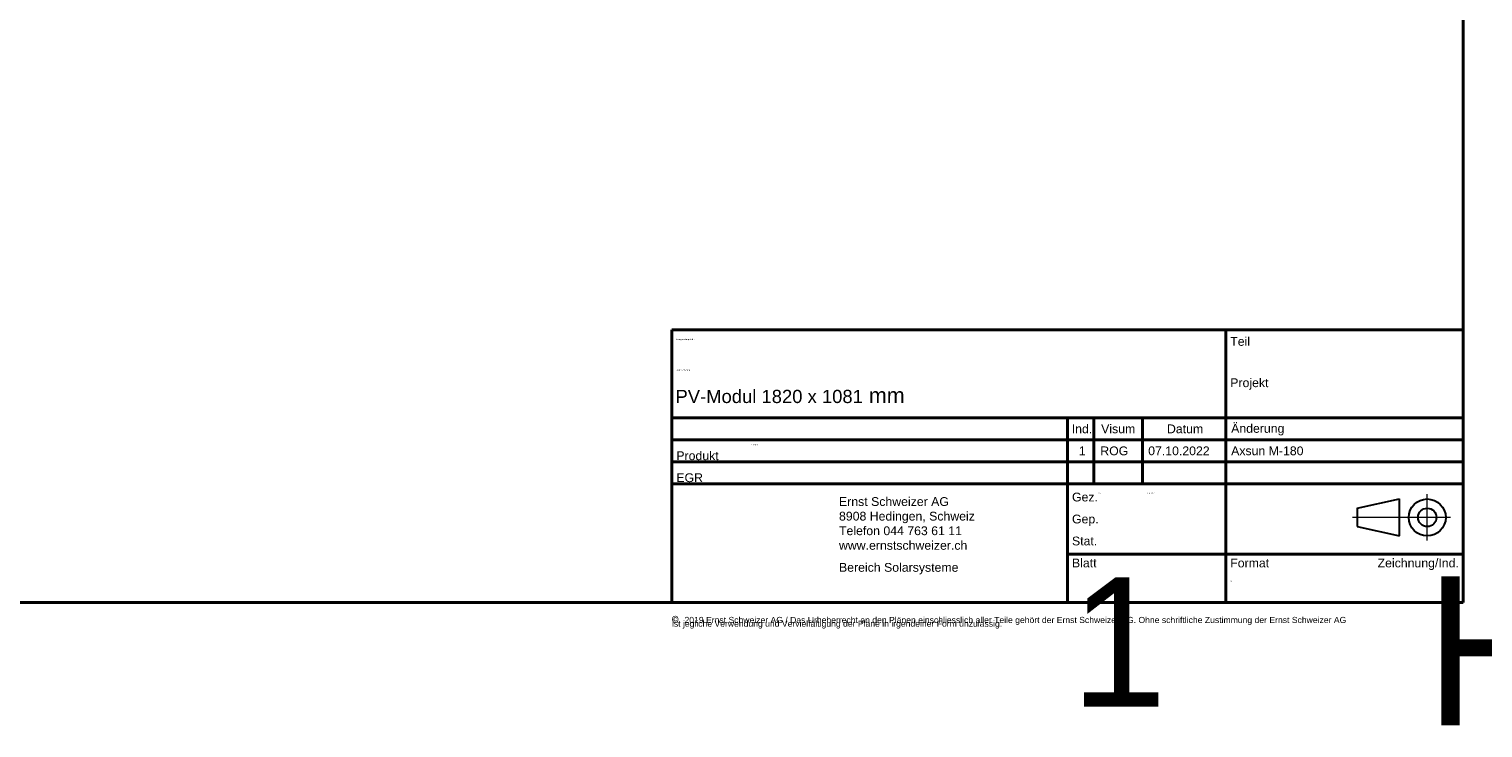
# Model space of a CAD drawing. Header units: millimetres. Extents: x 200 to 13555, y -185 to 8310.
# Tile 60 of 94: x 8528 to 11835, y -185 to 1404. Entities that reach past the tile are written whole.
import ezdxf
from ezdxf.enums import TextEntityAlignment as Align

# ---------------------------------------------------------------- set-up
doc = ezdxf.new("R2018")
doc.units = ezdxf.units.MM
doc.header["$LTSCALE"] = 10
doc.linetypes.add('CENTER', pattern=[50.8, 31.75, -6.35, 6.35, -6.35])
doc.layers.get('0').update_dxf_attribs({"lineweight": 25})
doc.layers.add('AM_BOR', color=7, linetype='Continuous', lineweight=40)
doc.layers.add('Symbole(DIN)', color=7, linetype='Continuous', lineweight=25)
doc.styles.add('ARIAL', font='arial.ttf')
doc.styles.add('Arial 2.0', font='arial.ttf')
doc.styles.add('Arial 3.5', font='arial.ttf')
doc.styles.get("Standard").update_dxf_attribs({"font": 'txt.shx'})
doc.styles.add('Textstil30', font='arial.ttf')

# ---------------------------------------------------------------- blocks, each defined once
blk = doc.blocks.new('Ränder Schweizer_mit_Lochabstand')
at = {"layer": 'AM_BOR'}
for p in [(1179, 831), (20, 10)]:
    blk.add_line(p, (1179, 10), dxfattribs=at)
blk = doc.blocks.new('Schriftfelder Produkt')
at = {"layer": 'AM_BOR'}
for p, q in [((306.27, 260.33), (126.27, 260.33)), ((126.27, 260.33), (126.27, 198.33)), ((252.27, 260.33), (252.27, 198.33)), ((306.27, 198.33), (306.27, 260.33)), ((126.27, 240.33), (306.27, 240.33)), ((216.27, 240.33), (216.27, 198.33)), ((222.27, 225.33), (222.27, 240.33)), ((233.27, 225.33), (233.27, 240.33)), ((126.27, 235.33), (306.27, 235.33)), ((126.27, 230.33), (306.27, 230.33)), ((126.27, 225.33), (306.27, 225.33)), ((216.27, 209.33), (306.24, 209.33)), ((126.27, 198.33), (306.27, 198.33))]:
    blk.add_line(p, q, dxfattribs=at)
at = {"layer": 'AM_BOR', "color": 7, "lineweight": 30}
for p, q in [((282.13, 219.79), (291.73, 221.89)), ((291.73, 213.49), (291.73, 221.89)), ((282.13, 219.79), (282.13, 215.59)), ((282.13, 215.59), (291.73, 213.49))]:
    blk.add_line(p, q, dxfattribs=at)
at = {"layer": 'AM_BOR', "color": 7, "linetype": 'CENTER', "lineweight": 20}
for p, q in [((298.08, 212.42), (298.08, 222.97)), ((303.35, 217.69), (281.06, 217.69))]:
    blk.add_line(p, q, dxfattribs=at)
at = {"layer": 'AM_BOR', "color": 7, "lineweight": 30}
for radius in [4.2, 2.1]:
    blk.add_circle((298.08, 217.69), radius, dxfattribs=at)
at = {"insert": (164.27, 207.33), "char_height": 2, "attachment_point": 1, "line_spacing_factor": 0.332, "style": 'ARIAL'}
blk.add_mtext('\\fArial|b0|i0;\\H2.0000;Bereich Solarsysteme', dxfattribs=at)
at = {"layer": 'AM_BOR', "style": 'Textstil30'}
blk.add_text('Projekt', height=2, dxfattribs=at).set_placement((253.27, 247.33))
at = {"layer": 'AM_BOR', "char_height": 2, "line_spacing_factor": 0.332, "style": 'ARIAL'}
for s, insert, attachment_point in [('\\fArial|b0|i0;\\H2.0000;Teil', (253.27, 256.7), 7), ('\\fArial|b0|i0;\\H2.0000;Produkt', (127.27, 230.7), 7), ('\\fArial|b0|i0;\\H2.0000;EGR', (127.27, 225.7), 7), ('\\fArial|b0|i0;\\H2.0000;Blatt', (217.27, 208.33), 1), ('\\fArial|b0|i0;\\H2.0000;Format', (253.27, 208.33), 1)]:
    blk.add_mtext(s, dxfattribs=dict(at, insert=insert, attachment_point=attachment_point))
at = {"layer": 'AM_BOR', "insert": (164.27, 222.3), "char_height": 2, "width": 38.3398, "attachment_point": 1, "line_spacing_factor": 0.996}
blk.add_mtext('\\fArial|b0|i0;\\H2.0000;Ernst Schweizer AG\\P\\fArial|b0|i0;\\H2.0000;8908 Hedingen, Schweiz\\P\\fArial|b0|i0;\\H2.0000;Telefon 044 763 61 11\\P\\fArial|b0|i0;\\H2.0000;www.ernstschweizer.ch', dxfattribs=at)
at = {"layer": 'AM_BOR', "char_height": 2, "attachment_point": 1, "style": 'ARIAL'}
for s, insert in [('\\fArial|b0|i0;\\H2.0000;Gez.', (217.27, 223.33)), ('\\fArial|b0|i0;\\H2.0000;Gep.', (217.27, 218.33)), ('\\fArial|b0|i0;\\H2.0000;Stat.', (217.27, 213.33))]:
    blk.add_mtext(s, dxfattribs=dict(at, insert=insert))
at = {"layer": 'AM_BOR', "insert": (305.27, 208.33), "char_height": 2, "width": 18.4802, "attachment_point": 3, "style": 'ARIAL'}
blk.add_mtext('\\fArial|b0|i0;\\H2.0000;Zeichnung/Ind.', dxfattribs=at)
at = {"layer": 'AM_BOR', "insert": (126.27, 192.41), "char_height": 4, "width": 157.572, "attachment_point": 7, "line_spacing_factor": 0.3735, "style": 'ARIAL'}
blk.add_mtext('\\fCourier New|b1|i0;\\H1.5000;©\\fCourier New|b0|i0;\\H1.3500; \\fArial|b0|i0;\\H1.4000;2019 Ernst Schweizer AG / Das Urheberrecht an den Plänen einschliesslich aller Teile gehört der Ernst Schweizer AG. Ohne schriftliche Zustimmung der Ernst Schweizer AG\\P\\fArial|b0|i0;\\H1.4000;ist jegliche Verwendung und Vervielfältigung der Pläne in irgendeiner Form unzulässig.', dxfattribs=at)
at = {"layer": 'AM_BOR', "lineweight": 30, "flags": 104}
for tag, height, p in [('BESCHREIBUNG', 3.99, (127.27, 258.32)), ('Bezeichnung_2', 3, (127.27, 251.33)), ('Bezeichnung_3', 3, (127.27, 246.33)), ('PROJEKT', 3.99, (253.27, 246.32)), ('Produkt', 3, (144.27, 234.33)), ('EGR', 3, (144.27, 229.33)), ('KONSTRUKTEUR', 2, (223.27, 223.33)), ('ERSTELLUNGSDATUM', 2, (234.27, 223.33)), ('MST3', 3, (253.27, 224.33)), ('KONSTR._GEN._VON', 2, (223.27, 218.33)), ('GENEHM.DAT._KONSTR.', 2, (234.27, 218.33)), ('MST2', 3, (253.27, 219.33)), ('STATUS', 3, (223.27, 214.33)), ('MST1', 3, (253.27, 214.33)), ('Blattnummer', 3.99, (216.98, 204.05)), ('Blattgröße', 3, (253.27, 203.33))]:
    blk.add_attdef(tag, text='', height=height, dxfattribs=at).set_placement(p, align=Align.TOP_LEFT)
for tag, p in [('REVISIONSNUMMER', (305.27, 204.32)), ('BAUTEILNUMMER', (297.54, 204.26))]:
    blk.add_attdef(tag, text='', height=3.99, dxfattribs=at).set_placement(p, align=Align.TOP_RIGHT)
at = {"layer": 'Symbole(DIN)', "color": 7, "lineweight": 30, "flags": 104}
blk.add_attdef('AIMD_PARTNO', text='', height=3.5, dxfattribs=at).set_placement((253.27, 252.33), align=Align.BOTTOM_LEFT)
blk = doc.blocks.new('REVISIONSVERLAUF')
at = {"layer": 'Symbole(DIN)'}
for p, q in [((1089, 52), (1179, 52)), ((1089, 52), (1089, 47)), ((1095, 52), (1095, 47)), ((1106, 52), (1106, 47)), ((1125, 52), (1125, 47)), ((1179, 52), (1179, 47)), ((1089, 47), (1179, 47)), ((1089, 47), (1089, 42)), ((1095, 47), (1095, 42)), ((1106, 47), (1106, 42)), ((1125, 47), (1125, 42)), ((1179, 47), (1179, 42)), ((1089, 42), (1179, 42))]:
    blk.add_line(p, q, dxfattribs=at)
at = {"layer": 'Symbole(DIN)', "color": 7, "char_height": 2, "attachment_point": 7, "style": 'Arial 2.0'}
for s, insert in [('Ind.', (1089.94, 48.48)), ('Visum', (1096.63, 48.48)), ('Datum', (1111.61, 48.48)), ('Änderung', (1126.2, 48.01)), ('1', (1091.54, 43.5)), ('ROG', (1096.44, 43.47)), ('07.10.2022', (1107.33, 43.48)), ('Axsun M-180', (1126.2, 43.48))]:
    blk.add_mtext(s, dxfattribs=dict(at, insert=insert))

msp = doc.modelspace()

# ---------------------------------------------------------------- block references
at = {"xscale": 10, "yscale": 10, "zscale": 10}
msp.add_blockref('Ränder Schweizer_mit_Lochabstand', (0, 0), dxfattribs=at)
ref = msp.add_blockref('Schriftfelder Produkt', (8727.3, -1883.3), dxfattribs=dict(xscale=10, yscale=10, zscale=10))
lines = msp.add_mtext('Montagezeichnung Solrif N', dxfattribs={"layer": 'AM_BOR', "insert": (10000, 699.9), "char_height": 2.5, "attachment_point": 1})
ref.add_attrib('BESCHREIBUNG', '', (10000, 699.9), dxfattribs={"flags": 104}).embed_mtext(lines)
lines = msp.add_mtext('Ansicht und Schnitte', dxfattribs={"layer": 'AM_BOR', "insert": (10000, 630), "char_height": 2.5, "attachment_point": 1})
ref.add_attrib('Bezeichnung_2', '', (10000, 630), dxfattribs={"flags": 104}).embed_mtext(lines)
lines = msp.add_mtext('SOLRIF N', dxfattribs={"layer": 'AM_BOR', "insert": (10170, 460), "char_height": 2.5, "attachment_point": 1})
ref.add_attrib('Produkt', '', (10170, 460), dxfattribs={"flags": 104}).embed_mtext(lines)
lines = msp.add_mtext('WH', dxfattribs={"layer": 'AM_BOR', "insert": (10960, 350), "char_height": 2.5, "attachment_point": 1})
ref.add_attrib('KONSTRUKTEUR', '', (10960, 350), dxfattribs={"flags": 104}).embed_mtext(lines)
lines = msp.add_mtext('13.06.2017', dxfattribs={"layer": 'AM_BOR', "insert": (11070, 350), "char_height": 2.5, "attachment_point": 1})
ref.add_attrib('ERSTELLUNGSDATUM', '', (11070, 350), dxfattribs={"flags": 104}).embed_mtext(lines)
lines = msp.add_mtext('1', dxfattribs={"layer": 'AM_BOR', "insert": (10897.1, 157.2), "char_height": 293.7, "attachment_point": 1})
ref.add_attrib('Blattnummer', '', (10897.1, 157.2), dxfattribs={"flags": 104}).embed_mtext(lines)
lines = msp.add_mtext('A0', dxfattribs={"layer": 'AM_BOR', "insert": (11260, 150), "char_height": 2.5, "attachment_point": 1})
ref.add_attrib('Blattgröße', '', (11260, 150), dxfattribs={"flags": 104}).embed_mtext(lines)
lines = msp.add_mtext('H106968', dxfattribs={"layer": 'AM_BOR', "insert": (11702.7, 159.3), "char_height": 338.49, "attachment_point": 1})
ref.add_attrib('BAUTEILNUMMER', '', (11702.7, 159.3), dxfattribs={"flags": 104}).embed_mtext(lines)
at = {"layer": 'Symbole(DIN)', "xscale": 10, "yscale": 10, "zscale": 10}
msp.add_blockref('REVISIONSVERLAUF', (0, 0), dxfattribs=at)

# ---------------------------------------------------------------- texts
at = {"layer": 'Symbole(DIN)', "color": 7, "insert": (9998, 588.8), "char_height": 35, "width": 521.338, "attachment_point": 1, "style": 'Arial 3.5'}
msp.add_mtext('\\fArial|b0|i0;\\H30.0000;PV-Modul 1820 x 1081\\fArial|b0|i0;\\H35.0000; mm', dxfattribs=at)

doc.saveas('drawing.dxf')
